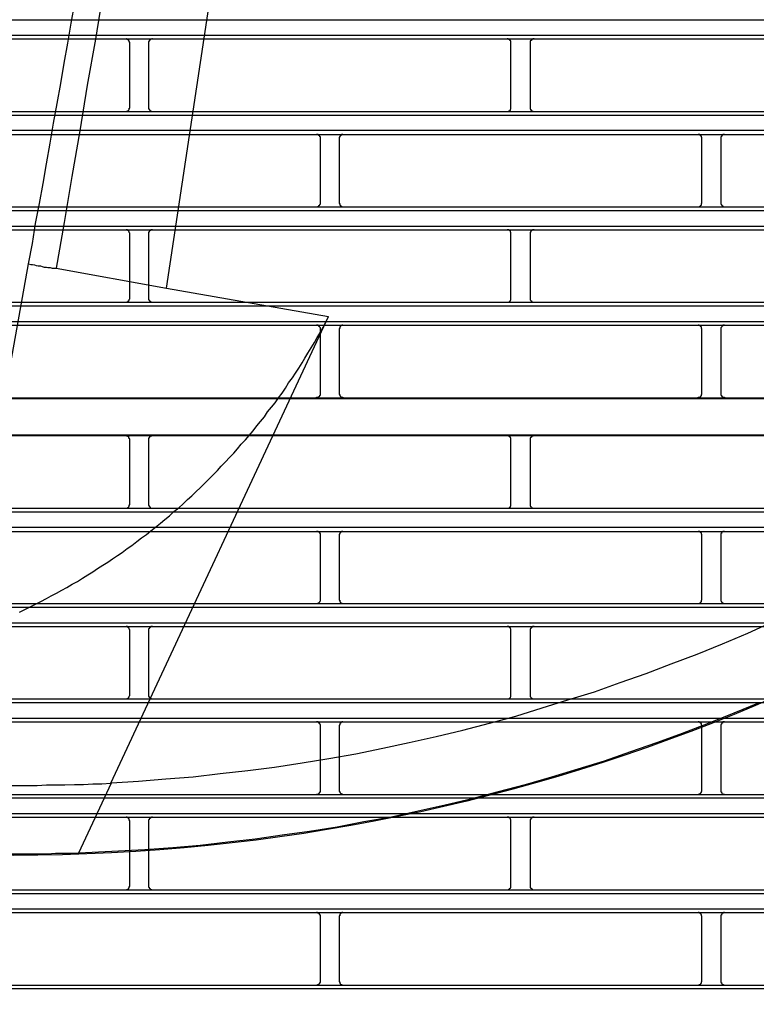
# Model space of a CAD drawing. Header units: millimetres. Extents: x 39871 to 53385, y 51832 to 57813.
# Tile 23 of 88: x 48558 to 48596, y 52397 to 52449. Entities that reach past the tile are written whole.
import ezdxf
from ezdxf import colors
from ezdxf.entities.mleader import LeaderData, LeaderLine
from ezdxf.math import Vec2, Vec3

# ---------------------------------------------------------------- set-up
doc = ezdxf.new("R2010")
doc.units = ezdxf.units.MM
doc.layers.add('AQUAREA', color=7, linetype='Continuous')
doc.layers.add('IS_KAN_OPIS', color=7, linetype='Continuous', lineweight=30)
doc.styles.add('ARIAL', font='ARIALN.TTF')

# ---------------------------------------------------------------- blocks, each defined once
blk = doc.blocks.new('SPLIT')
at = {"layer": 'AQUAREA'}
for points in [[(24621.49, -1440.2), (24640.25, -1315.6)], [(24628.07, -1318.47), (24627.02, -1324.42), (24625.9, -1330.37), (24624.85, -1336.32), (24623.8, -1342.27), (24622.68, -1348.22), (24621.63, -1354.24), (24620.58, -1360.19), (24619.53, -1366.14), (24618.48, -1372.09), (24617.43, -1378.04), (24616.38, -1383.99), (24615.33, -1389.94), (24614.28, -1395.89), (24613.23, -1401.84), (24612.25, -1407.86), (24611.2, -1413.81), (24610.22, -1419.76), (24609.17, -1425.71), (24608.19, -1431.66), (24607.14, -1437.61)], [(24614.35, -1504.53), (24617.85, -1504.32), (24621.42, -1504.04), (24624.99, -1503.76), (24628.49, -1503.34), (24632.06, -1502.92), (24635.56, -1502.5), (24639.13, -1501.94), (24642.63, -1501.38), (24646.13, -1500.75), (24649.63, -1500.05), (24653.06, -1499.28), (24656.56, -1498.51), (24660.06, -1497.67), (24663.49, -1496.76), (24666.92, -1495.85), (24670.35, -1494.8), (24673.71, -1493.75), (24677.14, -1492.7), (24680.5, -1491.51), (24683.86, -1490.32), (24687.15, -1489.06), (24690.51, -1487.8), (24693.8, -1486.47), (24697.09, -1485.07), (24700.31, -1483.6)], [(24618.69, -1513.21), (24622.33, -1512.93), (24625.9, -1512.65), (24629.47, -1512.23), (24633.04, -1511.81), (24636.54, -1511.32), (24640.11, -1510.83), (24643.68, -1510.27), (24647.18, -1509.57), (24650.75, -1508.94), (24654.25, -1508.17), (24657.75, -1507.4), (24661.25, -1506.56), (24664.68, -1505.65), (24668.18, -1504.74), (24671.61, -1503.76), (24675.04, -1502.71), (24678.47, -1501.66), (24681.9, -1500.47), (24685.26, -1499.28), (24688.62, -1498.09), (24691.98, -1496.76), (24695.34, -1495.43), (24698.63, -1494.1)], [(24603.57, -1437.05), (24604.06, -1434.39), (24604.48, -1431.8), (24604.97, -1429.21), (24605.46, -1426.62), (24605.88, -1424.03), (24606.37, -1421.37), (24606.79, -1418.78), (24607.28, -1416.19), (24607.77, -1413.6), (24608.19, -1410.94), (24608.68, -1408.35), (24609.1, -1405.76), (24609.59, -1403.17), (24610.01, -1400.51), (24610.5, -1397.92), (24610.92, -1395.33), (24611.34, -1392.74), (24611.83, -1390.08), (24612.25, -1387.49), (24612.74, -1384.9)], [(24308.59, -1405.34), (24877.69, -1405.34)], [(24308.59, -1407.3), (24877.69, -1407.3)], [(24308.59, -1407.79), (24877.69, -1407.79)], [(24616.73, -1408.28), (24616.73, -1408.28), (24616.73, -1408.21), (24616.66, -1408.21), (24616.66, -1408.14), (24616.66, -1408.07), (24616.59, -1408.07), (24616.59, -1408), (24616.59, -1407.93), (24616.52, -1407.93), (24616.45, -1407.93), (24616.45, -1407.86), (24616.38, -1407.86), (24616.31, -1407.86), (24616.31, -1407.79), (24616.24, -1407.79)], [(24616.73, -1416.75), (24616.73, -1408.28)], [(24619.67, -1407.79), (24619.67, -1407.79), (24619.6, -1407.79), (24619.6, -1407.86), (24619.53, -1407.86), (24619.46, -1407.86), (24619.39, -1407.86), (24619.39, -1407.93), (24619.32, -1407.93), (24619.32, -1408), (24619.25, -1408), (24619.25, -1408.07), (24619.25, -1408.14), (24619.18, -1408.14), (24619.18, -1408.21), (24619.18, -1408.28)], [(24619.18, -1408.28), (24619.18, -1416.75)], [(24666.29, -1408.28), (24666.29, -1408.28), (24666.29, -1408.21), (24666.29, -1408.14), (24666.29, -1408.07), (24666.22, -1408.07), (24666.22, -1408), (24666.15, -1408), (24666.15, -1407.93), (24666.08, -1407.93), (24666.08, -1407.86), (24666.01, -1407.86), (24665.94, -1407.86), (24665.94, -1407.79), (24665.87, -1407.79), (24665.8, -1407.79)], [(24666.29, -1416.75), (24666.29, -1408.28)], [(24669.3, -1407.79), (24669.3, -1407.79), (24669.23, -1407.79), (24669.16, -1407.79), (24669.16, -1407.86), (24669.09, -1407.86), (24669.02, -1407.86), (24669.02, -1407.93), (24668.95, -1407.93), (24668.95, -1408), (24668.88, -1408), (24668.88, -1408.07), (24668.81, -1408.07), (24668.81, -1408.14), (24668.81, -1408.21), (24668.81, -1408.28)], [(24668.81, -1408.28), (24668.81, -1416.75)], [(24308.59, -1417.24), (24877.69, -1417.24)], [(24616.24, -1417.24), (24616.24, -1417.24), (24616.31, -1417.24), (24616.38, -1417.24), (24616.38, -1417.17), (24616.45, -1417.17), (24616.52, -1417.17), (24616.52, -1417.1), (24616.59, -1417.1), (24616.59, -1417.03), (24616.66, -1417.03), (24616.66, -1416.96), (24616.66, -1416.89), (24616.66, -1416.82), (24616.73, -1416.82), (24616.73, -1416.75)], [(24619.18, -1416.75), (24619.18, -1416.75), (24619.18, -1416.82), (24619.18, -1416.89), (24619.25, -1416.89), (24619.25, -1416.96), (24619.25, -1417.03), (24619.32, -1417.03), (24619.32, -1417.1), (24619.39, -1417.1), (24619.39, -1417.17), (24619.46, -1417.17), (24619.53, -1417.24), (24619.6, -1417.24), (24619.67, -1417.24)], [(24665.8, -1417.24), (24665.8, -1417.24), (24665.87, -1417.24), (24665.94, -1417.24), (24666.01, -1417.24), (24666.01, -1417.17), (24666.08, -1417.17), (24666.15, -1417.1), (24666.22, -1417.1), (24666.22, -1417.03), (24666.22, -1416.96), (24666.29, -1416.96), (24666.29, -1416.89), (24666.29, -1416.82), (24666.29, -1416.75)], [(24668.81, -1416.75), (24668.81, -1416.75), (24668.81, -1416.82), (24668.81, -1416.89), (24668.81, -1416.96), (24668.88, -1416.96), (24668.88, -1417.03), (24668.88, -1417.1), (24668.95, -1417.1), (24669.02, -1417.17), (24669.09, -1417.17), (24669.09, -1417.24), (24669.16, -1417.24), (24669.23, -1417.24), (24669.3, -1417.24)], [(24308.59, -1417.73), (24877.69, -1417.73)], [(24308.59, -1419.69), (24877.69, -1419.69)], [(24308.59, -1420.25), (24877.69, -1420.25)], [(24641.51, -1420.74), (24641.51, -1420.67), (24641.51, -1420.6), (24641.51, -1420.53), (24641.44, -1420.53), (24641.44, -1420.46), (24641.44, -1420.39), (24641.37, -1420.39), (24641.37, -1420.32), (24641.3, -1420.32), (24641.23, -1420.32), (24641.23, -1420.25), (24641.16, -1420.25), (24641.09, -1420.25), (24641.02, -1420.25)], [(24641.51, -1429.14), (24641.51, -1420.74)], [(24644.45, -1420.25), (24644.45, -1420.25), (24644.38, -1420.25), (24644.31, -1420.25), (24644.24, -1420.25), (24644.24, -1420.32), (24644.17, -1420.32), (24644.17, -1420.39), (24644.1, -1420.39), (24644.1, -1420.46), (24644.03, -1420.46), (24644.03, -1420.53), (24644.03, -1420.6), (24643.96, -1420.6), (24643.96, -1420.67), (24643.96, -1420.74)], [(24643.96, -1420.74), (24643.96, -1429.14)], [(24691.14, -1420.74), (24691.14, -1420.67), (24691.14, -1420.6), (24691.07, -1420.6), (24691.07, -1420.53), (24691.07, -1420.46), (24691, -1420.46), (24691, -1420.39), (24690.93, -1420.39), (24690.93, -1420.32), (24690.86, -1420.32), (24690.86, -1420.25), (24690.79, -1420.25), (24690.72, -1420.25), (24690.65, -1420.25)], [(24691.14, -1429.14), (24691.14, -1420.74)], [(24694.08, -1420.25), (24694.08, -1420.25), (24694.01, -1420.25), (24693.94, -1420.25), (24693.87, -1420.25), (24693.87, -1420.32), (24693.8, -1420.32), (24693.73, -1420.32), (24693.73, -1420.39), (24693.66, -1420.39), (24693.66, -1420.46), (24693.66, -1420.53), (24693.59, -1420.53), (24693.59, -1420.6), (24693.59, -1420.67), (24693.59, -1420.74)], [(24693.59, -1420.74), (24693.59, -1429.14)], [(24308.59, -1429.63), (24877.69, -1429.63)], [(24641.02, -1429.63), (24641.02, -1429.63), (24641.09, -1429.63), (24641.16, -1429.63), (24641.23, -1429.63), (24641.23, -1429.56), (24641.3, -1429.56), (24641.3, -1429.49), (24641.37, -1429.49), (24641.37, -1429.42), (24641.44, -1429.42), (24641.44, -1429.35), (24641.51, -1429.28), (24641.51, -1429.21), (24641.51, -1429.14)], [(24643.96, -1429.14), (24643.96, -1429.14), (24643.96, -1429.21), (24644.03, -1429.21), (24644.03, -1429.28), (24644.03, -1429.35), (24644.03, -1429.42), (24644.1, -1429.42), (24644.1, -1429.49), (24644.17, -1429.49), (24644.17, -1429.56), (24644.24, -1429.56), (24644.24, -1429.63), (24644.31, -1429.63), (24644.38, -1429.63), (24644.45, -1429.63)], [(24690.65, -1429.63), (24690.65, -1429.63), (24690.72, -1429.63), (24690.79, -1429.63), (24690.86, -1429.63), (24690.86, -1429.56), (24690.93, -1429.56), (24690.93, -1429.49), (24691, -1429.49), (24691, -1429.42), (24691.07, -1429.42), (24691.07, -1429.35), (24691.07, -1429.28), (24691.07, -1429.21), (24691.14, -1429.21), (24691.14, -1429.14)], [(24693.59, -1429.14), (24693.59, -1429.14), (24693.59, -1429.21), (24693.59, -1429.28), (24693.66, -1429.35), (24693.66, -1429.42), (24693.73, -1429.42), (24693.73, -1429.49), (24693.8, -1429.49), (24693.8, -1429.56), (24693.87, -1429.56), (24693.87, -1429.63), (24693.94, -1429.63), (24694.01, -1429.63), (24694.08, -1429.63)], [(24308.59, -1430.12), (24877.69, -1430.12)], [(24308.59, -1432.15), (24877.69, -1432.15)], [(24308.59, -1432.64), (24877.69, -1432.64)], [(24616.73, -1433.13), (24616.73, -1433.13), (24616.73, -1433.06), (24616.66, -1432.99), (24616.66, -1432.92), (24616.66, -1432.85), (24616.59, -1432.85), (24616.59, -1432.78), (24616.52, -1432.78), (24616.52, -1432.71), (24616.45, -1432.71), (24616.45, -1432.64), (24616.38, -1432.64), (24616.31, -1432.64), (24616.24, -1432.64)], [(24619.67, -1432.64), (24619.67, -1432.64), (24619.6, -1432.64), (24619.53, -1432.64), (24619.46, -1432.64), (24619.46, -1432.71), (24619.39, -1432.71), (24619.32, -1432.71), (24619.32, -1432.78), (24619.25, -1432.85), (24619.25, -1432.92), (24619.18, -1432.92), (24619.18, -1432.99), (24619.18, -1433.06), (24619.18, -1433.13)], [(24666.29, -1433.13), (24666.29, -1433.13), (24666.29, -1433.06), (24666.29, -1432.99), (24666.29, -1432.92), (24666.22, -1432.92), (24666.22, -1432.85), (24666.22, -1432.78), (24666.15, -1432.78), (24666.15, -1432.71), (24666.08, -1432.71), (24666.01, -1432.64), (24665.94, -1432.64), (24665.87, -1432.64), (24665.8, -1432.64)], [(24669.3, -1432.64), (24669.3, -1432.64), (24669.23, -1432.64), (24669.16, -1432.64), (24669.09, -1432.64), (24669.02, -1432.71), (24668.95, -1432.71), (24668.95, -1432.78), (24668.88, -1432.78), (24668.88, -1432.85), (24668.88, -1432.92), (24668.81, -1432.92), (24668.81, -1432.99), (24668.81, -1433.06), (24668.81, -1433.13)], [(24616.73, -1441.53), (24616.73, -1433.13)], [(24619.18, -1433.13), (24619.18, -1441.53)], [(24666.29, -1441.53), (24666.29, -1433.13)], [(24668.81, -1433.13), (24668.81, -1441.53)], [(24601.26, -1449.93), (24603.57, -1437.05)], [(24603.57, -1437.05), (24603.85, -1437.12), (24604.06, -1437.12), (24604.34, -1437.19), (24604.55, -1437.26), (24604.83, -1437.33), (24605.11, -1437.33), (24605.32, -1437.4), (24605.6, -1437.47), (24605.88, -1437.47), (24606.09, -1437.54), (24606.37, -1437.54), (24606.65, -1437.61), (24606.86, -1437.61), (24607.14, -1437.61)], [(24607.14, -1437.61), (24621.49, -1440.2)], [(24621.49, -1440.2), (24642.56, -1443.91)], [(24616.24, -1442.02), (24616.24, -1442.02), (24616.31, -1442.02), (24616.38, -1442.02), (24616.45, -1442.02), (24616.45, -1441.95), (24616.52, -1441.95), (24616.52, -1441.88), (24616.59, -1441.88), (24616.59, -1441.81), (24616.66, -1441.81), (24616.66, -1441.74), (24616.66, -1441.67), (24616.73, -1441.6), (24616.73, -1441.53)], [(24619.18, -1441.53), (24619.18, -1441.53), (24619.18, -1441.6), (24619.18, -1441.67), (24619.18, -1441.74), (24619.25, -1441.74), (24619.25, -1441.81), (24619.32, -1441.88), (24619.32, -1441.95), (24619.39, -1441.95), (24619.46, -1441.95), (24619.46, -1442.02), (24619.53, -1442.02), (24619.6, -1442.02), (24619.67, -1442.02)], [(24665.8, -1442.02), (24665.8, -1442.02), (24665.87, -1442.02), (24665.94, -1442.02), (24666.01, -1442.02), (24666.08, -1441.95), (24666.15, -1441.95), (24666.15, -1441.88), (24666.22, -1441.88), (24666.22, -1441.81), (24666.29, -1441.74), (24666.29, -1441.67), (24666.29, -1441.6), (24666.29, -1441.53)], [(24668.81, -1441.53), (24668.81, -1441.53), (24668.81, -1441.6), (24668.81, -1441.67), (24668.81, -1441.74), (24668.88, -1441.81), (24668.88, -1441.88), (24668.95, -1441.88), (24668.95, -1441.95), (24669.02, -1441.95), (24669.09, -1442.02), (24669.16, -1442.02), (24669.23, -1442.02), (24669.3, -1442.02)], [(24308.59, -1442.02), (24877.69, -1442.02)], [(24308.59, -1442.51), (24877.69, -1442.51)], [(24602.38, -1482.34), (24603.08, -1481.99), (24603.78, -1481.64), (24604.48, -1481.29), (24605.18, -1480.94), (24605.88, -1480.59), (24606.51, -1480.24), (24607.21, -1479.89), (24607.91, -1479.47), (24608.54, -1479.12), (24609.24, -1478.7), (24609.94, -1478.35), (24610.57, -1477.93), (24611.27, -1477.51), (24611.9, -1477.09), (24612.53, -1476.67), (24613.23, -1476.25), (24613.86, -1475.83), (24614.49, -1475.41), (24615.12, -1474.99), (24615.75, -1474.57), (24616.38, -1474.08), (24617.01, -1473.66), (24617.64, -1473.17), (24618.27, -1472.68), (24618.9, -1472.26), (24619.46, -1471.77), (24620.09, -1471.28), (24620.72, -1470.79), (24621.28, -1470.3), (24621.91, -1469.81), (24622.47, -1469.25), (24623.1, -1468.76), (24623.66, -1468.27), (24624.22, -1467.71), (24624.78, -1467.22), (24625.34, -1466.66), (24625.9, -1466.17), (24626.46, -1465.61), (24627.02, -1465.05), (24627.58, -1464.49), (24628.14, -1463.93), (24628.63, -1463.37), (24629.19, -1462.81), (24629.68, -1462.25), (24630.24, -1461.69), (24630.73, -1461.13), (24631.22, -1460.5), (24631.78, -1459.94), (24632.27, -1459.38), (24632.76, -1458.75), (24633.25, -1458.12), (24633.74, -1457.56), (24634.23, -1456.93), (24634.65, -1456.3), (24635.14, -1455.67), (24635.63, -1455.11), (24636.05, -1454.48), (24636.54, -1453.85), (24636.96, -1453.22), (24637.38, -1452.52), (24637.87, -1451.89), (24638.29, -1451.26), (24638.71, -1450.63), (24639.13, -1449.93), (24639.48, -1449.3), (24639.9, -1448.67), (24640.32, -1447.97), (24640.74, -1447.27), (24641.09, -1446.64), (24641.51, -1445.94), (24641.86, -1445.31), (24642.21, -1444.61), (24642.56, -1443.91)], [(24614.28, -1504.6), (24642.56, -1443.91)], [(24308.59, -1444.54), (24877.69, -1444.54)], [(24308.59, -1445.03), (24877.69, -1445.03)], [(24641.51, -1445.52), (24641.51, -1445.52), (24641.51, -1445.45), (24641.51, -1445.38), (24641.44, -1445.31), (24641.44, -1445.24), (24641.37, -1445.24), (24641.37, -1445.17), (24641.3, -1445.17), (24641.3, -1445.1), (24641.23, -1445.1), (24641.23, -1445.03), (24641.16, -1445.03), (24641.09, -1445.03), (24641.02, -1445.03)], [(24644.45, -1445.03), (24644.45, -1445.03), (24644.38, -1445.03), (24644.31, -1445.03), (24644.24, -1445.1), (24644.17, -1445.1), (24644.17, -1445.17), (24644.1, -1445.17), (24644.1, -1445.24), (24644.03, -1445.24), (24644.03, -1445.31), (24644.03, -1445.38), (24644.03, -1445.45), (24643.96, -1445.45), (24643.96, -1445.52)], [(24691.14, -1445.52), (24691.14, -1445.52), (24691.14, -1445.45), (24691.07, -1445.45), (24691.07, -1445.38), (24691.07, -1445.31), (24691.07, -1445.24), (24691, -1445.24), (24691, -1445.17), (24690.93, -1445.17), (24690.93, -1445.1), (24690.86, -1445.1), (24690.79, -1445.03), (24690.72, -1445.03), (24690.65, -1445.03)], [(24694.08, -1445.03), (24694.08, -1445.03), (24694.01, -1445.03), (24693.94, -1445.03), (24693.87, -1445.03), (24693.87, -1445.1), (24693.8, -1445.1), (24693.8, -1445.17), (24693.73, -1445.17), (24693.73, -1445.24), (24693.66, -1445.24), (24693.66, -1445.31), (24693.59, -1445.38), (24693.59, -1445.45), (24693.59, -1445.52)], [(24641.51, -1453.92), (24641.51, -1445.52)], [(24643.96, -1445.52), (24643.96, -1453.92)], [(24691.14, -1453.92), (24691.14, -1445.52)], [(24693.59, -1445.52), (24693.59, -1453.92)], [(24641.02, -1454.48), (24641.02, -1454.48), (24641.02, -1454.41), (24641.09, -1454.41), (24641.16, -1454.41), (24641.23, -1454.41), (24641.3, -1454.34), (24641.37, -1454.34), (24641.37, -1454.27), (24641.44, -1454.27), (24641.44, -1454.2), (24641.44, -1454.13), (24641.51, -1454.13), (24641.51, -1454.06), (24641.51, -1453.99), (24641.51, -1453.92)], [(24643.96, -1453.92), (24643.96, -1453.99), (24643.96, -1454.06), (24644.03, -1454.06), (24644.03, -1454.13), (24644.03, -1454.2), (24644.1, -1454.2), (24644.1, -1454.27), (24644.17, -1454.34), (24644.24, -1454.34), (24644.24, -1454.41), (24644.31, -1454.41), (24644.38, -1454.41), (24644.45, -1454.41), (24644.45, -1454.48)], [(24690.65, -1454.48), (24690.65, -1454.48), (24690.65, -1454.41), (24690.72, -1454.41), (24690.79, -1454.41), (24690.86, -1454.41), (24690.86, -1454.34), (24690.93, -1454.34), (24691, -1454.27), (24691, -1454.2), (24691.07, -1454.2), (24691.07, -1454.13), (24691.07, -1454.06), (24691.14, -1454.06), (24691.14, -1453.99), (24691.14, -1453.92)], [(24693.59, -1453.92), (24693.59, -1453.99), (24693.59, -1454.06), (24693.59, -1454.13), (24693.66, -1454.13), (24693.66, -1454.2), (24693.66, -1454.27), (24693.73, -1454.27), (24693.73, -1454.34), (24693.8, -1454.34), (24693.87, -1454.41), (24693.94, -1454.41), (24694.01, -1454.41), (24694.08, -1454.41), (24694.08, -1454.48)], [(24308.59, -1454.48), (24877.69, -1454.48)], [(24308.59, -1454.55), (24877.69, -1454.55)], [(24308.59, -1459.31), (24877.69, -1459.31)], [(24308.59, -1459.38), (24877.69, -1459.38)], [(24616.73, -1459.87), (24616.73, -1459.87), (24616.73, -1459.8), (24616.66, -1459.8), (24616.66, -1459.73), (24616.66, -1459.66), (24616.59, -1459.66), (24616.59, -1459.59), (24616.59, -1459.52), (24616.52, -1459.52), (24616.45, -1459.52), (24616.45, -1459.45), (24616.38, -1459.45), (24616.31, -1459.45), (24616.31, -1459.38), (24616.24, -1459.38)], [(24619.67, -1459.38), (24619.67, -1459.38), (24619.6, -1459.38), (24619.6, -1459.45), (24619.53, -1459.45), (24619.46, -1459.45), (24619.39, -1459.45), (24619.39, -1459.52), (24619.32, -1459.52), (24619.32, -1459.59), (24619.25, -1459.59), (24619.25, -1459.66), (24619.25, -1459.73), (24619.18, -1459.73), (24619.18, -1459.8), (24619.18, -1459.87)], [(24666.29, -1459.87), (24666.29, -1459.87), (24666.29, -1459.8), (24666.29, -1459.73), (24666.29, -1459.66), (24666.22, -1459.66), (24666.22, -1459.59), (24666.15, -1459.59), (24666.15, -1459.52), (24666.08, -1459.52), (24666.08, -1459.45), (24666.01, -1459.45), (24665.94, -1459.45), (24665.87, -1459.38), (24665.8, -1459.38)], [(24669.3, -1459.38), (24669.3, -1459.38), (24669.23, -1459.38), (24669.16, -1459.45), (24669.09, -1459.45), (24669.02, -1459.45), (24669.02, -1459.52), (24668.95, -1459.52), (24668.95, -1459.59), (24668.88, -1459.59), (24668.88, -1459.66), (24668.81, -1459.66), (24668.81, -1459.73), (24668.81, -1459.8), (24668.81, -1459.87)], [(24616.73, -1468.34), (24616.73, -1459.87)], [(24619.18, -1459.87), (24619.18, -1468.34)], [(24666.29, -1468.34), (24666.29, -1459.87)], [(24668.81, -1459.87), (24668.81, -1468.34)], [(24616.24, -1468.83), (24616.24, -1468.83), (24616.31, -1468.83), (24616.38, -1468.83), (24616.38, -1468.76), (24616.45, -1468.76), (24616.52, -1468.76), (24616.52, -1468.69), (24616.59, -1468.69), (24616.59, -1468.62), (24616.66, -1468.62), (24616.66, -1468.55), (24616.66, -1468.48), (24616.66, -1468.41), (24616.73, -1468.41), (24616.73, -1468.34)], [(24619.18, -1468.34), (24619.18, -1468.34), (24619.18, -1468.41), (24619.18, -1468.48), (24619.25, -1468.48), (24619.25, -1468.55), (24619.25, -1468.62), (24619.32, -1468.62), (24619.32, -1468.69), (24619.39, -1468.69), (24619.39, -1468.76), (24619.46, -1468.76), (24619.46, -1468.83), (24619.53, -1468.83), (24619.6, -1468.83), (24619.67, -1468.83)], [(24665.8, -1468.83), (24665.8, -1468.83), (24665.87, -1468.83), (24665.94, -1468.83), (24666.01, -1468.83), (24666.01, -1468.76), (24666.08, -1468.76), (24666.15, -1468.69), (24666.22, -1468.69), (24666.22, -1468.62), (24666.22, -1468.55), (24666.29, -1468.55), (24666.29, -1468.48), (24666.29, -1468.41), (24666.29, -1468.34)], [(24668.81, -1468.34), (24668.81, -1468.34), (24668.81, -1468.41), (24668.81, -1468.48), (24668.81, -1468.55), (24668.88, -1468.55), (24668.88, -1468.62), (24668.88, -1468.69), (24668.95, -1468.69), (24669.02, -1468.76), (24669.09, -1468.76), (24669.09, -1468.83), (24669.16, -1468.83), (24669.23, -1468.83), (24669.3, -1468.83)], [(24308.59, -1468.83), (24877.69, -1468.83)], [(24308.59, -1469.32), (24877.69, -1469.32)], [(24308.59, -1471.28), (24877.69, -1471.28)], [(24308.59, -1471.84), (24877.69, -1471.84)], [(24641.51, -1472.33), (24641.51, -1472.26), (24641.51, -1472.19), (24641.51, -1472.12), (24641.44, -1472.12), (24641.44, -1472.05), (24641.44, -1471.98), (24641.37, -1471.98), (24641.37, -1471.91), (24641.3, -1471.91), (24641.23, -1471.91), (24641.23, -1471.84), (24641.16, -1471.84), (24641.09, -1471.84), (24641.02, -1471.84)], [(24641.51, -1480.73), (24641.51, -1472.33)], [(24644.45, -1471.84), (24644.45, -1471.84), (24644.38, -1471.84), (24644.31, -1471.84), (24644.24, -1471.84), (24644.24, -1471.91), (24644.17, -1471.91), (24644.17, -1471.98), (24644.1, -1471.98), (24644.1, -1472.05), (24644.03, -1472.05), (24644.03, -1472.12), (24644.03, -1472.19), (24643.96, -1472.19), (24643.96, -1472.26), (24643.96, -1472.33)], [(24643.96, -1472.33), (24643.96, -1480.73)], [(24691.14, -1472.33), (24691.14, -1472.26), (24691.14, -1472.19), (24691.07, -1472.19), (24691.07, -1472.12), (24691.07, -1472.05), (24691, -1472.05), (24691, -1471.98), (24690.93, -1471.98), (24690.93, -1471.91), (24690.86, -1471.91), (24690.86, -1471.84), (24690.79, -1471.84), (24690.72, -1471.84), (24690.65, -1471.84)], [(24691.14, -1480.73), (24691.14, -1472.33)], [(24694.08, -1471.84), (24694.08, -1471.84), (24694.01, -1471.84), (24693.94, -1471.84), (24693.87, -1471.84), (24693.87, -1471.91), (24693.8, -1471.91), (24693.73, -1471.91), (24693.73, -1471.98), (24693.66, -1471.98), (24693.66, -1472.05), (24693.66, -1472.12), (24693.59, -1472.12), (24693.59, -1472.19), (24693.59, -1472.26), (24693.59, -1472.33)], [(24693.59, -1472.33), (24693.59, -1480.73)], [(24308.59, -1481.22), (24877.69, -1481.22)], [(24641.02, -1481.22), (24641.02, -1481.22), (24641.09, -1481.22), (24641.16, -1481.22), (24641.23, -1481.22), (24641.23, -1481.15), (24641.3, -1481.15), (24641.3, -1481.08), (24641.37, -1481.08), (24641.44, -1481.01), (24641.44, -1480.94), (24641.51, -1480.87), (24641.51, -1480.8), (24641.51, -1480.73)], [(24643.96, -1480.73), (24643.96, -1480.73), (24643.96, -1480.8), (24644.03, -1480.8), (24644.03, -1480.87), (24644.03, -1480.94), (24644.03, -1481.01), (24644.1, -1481.01), (24644.1, -1481.08), (24644.17, -1481.08), (24644.17, -1481.15), (24644.24, -1481.15), (24644.24, -1481.22), (24644.31, -1481.22), (24644.38, -1481.22), (24644.45, -1481.22)], [(24690.65, -1481.22), (24690.65, -1481.22), (24690.72, -1481.22), (24690.79, -1481.22), (24690.86, -1481.22), (24690.86, -1481.15), (24690.93, -1481.15), (24690.93, -1481.08), (24691, -1481.08), (24691, -1481.01), (24691.07, -1481.01), (24691.07, -1480.94), (24691.07, -1480.87), (24691.07, -1480.8), (24691.14, -1480.8), (24691.14, -1480.73)], [(24693.59, -1480.73), (24693.59, -1480.73), (24693.59, -1480.8), (24693.59, -1480.87), (24693.66, -1480.94), (24693.66, -1481.01), (24693.73, -1481.08), (24693.8, -1481.08), (24693.8, -1481.15), (24693.87, -1481.15), (24693.87, -1481.22), (24693.94, -1481.22), (24694.01, -1481.22), (24694.08, -1481.22)], [(24308.59, -1481.71), (24877.69, -1481.71)], [(24308.59, -1483.74), (24877.69, -1483.74)], [(24308.59, -1484.23), (24877.69, -1484.23)], [(24616.73, -1484.72), (24616.73, -1484.72), (24616.73, -1484.65), (24616.66, -1484.58), (24616.66, -1484.51), (24616.66, -1484.44), (24616.59, -1484.44), (24616.59, -1484.37), (24616.52, -1484.37), (24616.52, -1484.3), (24616.45, -1484.3), (24616.45, -1484.23), (24616.38, -1484.23), (24616.31, -1484.23), (24616.24, -1484.23)], [(24616.73, -1493.12), (24616.73, -1484.72)], [(24619.67, -1484.23), (24619.67, -1484.23), (24619.6, -1484.23), (24619.53, -1484.23), (24619.46, -1484.23), (24619.46, -1484.3), (24619.39, -1484.3), (24619.32, -1484.37), (24619.25, -1484.44), (24619.25, -1484.51), (24619.18, -1484.51), (24619.18, -1484.58), (24619.18, -1484.65), (24619.18, -1484.72)], [(24619.18, -1484.72), (24619.18, -1493.12)], [(24666.29, -1484.72), (24666.29, -1484.72), (24666.29, -1484.65), (24666.29, -1484.58), (24666.29, -1484.51), (24666.22, -1484.51), (24666.22, -1484.44), (24666.22, -1484.37), (24666.15, -1484.37), (24666.15, -1484.3), (24666.08, -1484.3), (24666.01, -1484.3), (24666.01, -1484.23), (24665.94, -1484.23), (24665.87, -1484.23), (24665.8, -1484.23)], [(24666.29, -1493.12), (24666.29, -1484.72)], [(24669.3, -1484.23), (24669.3, -1484.23), (24669.23, -1484.23), (24669.16, -1484.23), (24669.09, -1484.23), (24669.09, -1484.3), (24669.02, -1484.3), (24668.95, -1484.3), (24668.95, -1484.37), (24668.88, -1484.37), (24668.88, -1484.44), (24668.88, -1484.51), (24668.81, -1484.51), (24668.81, -1484.58), (24668.81, -1484.65), (24668.81, -1484.72)], [(24668.81, -1484.72), (24668.81, -1493.12)], [(24308.59, -1493.61), (24877.69, -1493.61)], [(24308.59, -1494.1), (24877.69, -1494.1)], [(24616.24, -1493.61), (24616.24, -1493.61), (24616.31, -1493.61), (24616.38, -1493.61), (24616.45, -1493.61), (24616.45, -1493.54), (24616.52, -1493.54), (24616.52, -1493.47), (24616.59, -1493.47), (24616.59, -1493.4), (24616.66, -1493.4), (24616.66, -1493.33), (24616.66, -1493.26), (24616.73, -1493.19), (24616.73, -1493.12)], [(24619.18, -1493.12), (24619.18, -1493.12), (24619.18, -1493.19), (24619.18, -1493.26), (24619.18, -1493.33), (24619.25, -1493.33), (24619.25, -1493.4), (24619.32, -1493.47), (24619.32, -1493.54), (24619.39, -1493.54), (24619.46, -1493.54), (24619.46, -1493.61), (24619.53, -1493.61), (24619.6, -1493.61), (24619.67, -1493.61)], [(24665.8, -1493.61), (24665.8, -1493.61), (24665.87, -1493.61), (24665.94, -1493.61), (24666.01, -1493.61), (24666.08, -1493.54), (24666.15, -1493.54), (24666.15, -1493.47), (24666.22, -1493.47), (24666.22, -1493.4), (24666.29, -1493.33), (24666.29, -1493.26), (24666.29, -1493.19), (24666.29, -1493.12)], [(24668.81, -1493.12), (24668.81, -1493.12), (24668.81, -1493.19), (24668.81, -1493.26), (24668.81, -1493.33), (24668.88, -1493.4), (24668.88, -1493.47), (24668.95, -1493.47), (24668.95, -1493.54), (24669.02, -1493.54), (24669.09, -1493.61), (24669.16, -1493.61), (24669.23, -1493.61), (24669.3, -1493.61)], [(24308.59, -1496.13), (24877.69, -1496.13)], [(24308.59, -1496.62), (24877.69, -1496.62)], [(24641.51, -1497.11), (24641.51, -1497.11), (24641.51, -1497.04), (24641.51, -1496.97), (24641.44, -1496.9), (24641.44, -1496.83), (24641.37, -1496.83), (24641.37, -1496.76), (24641.3, -1496.76), (24641.3, -1496.69), (24641.23, -1496.69), (24641.23, -1496.62), (24641.16, -1496.62), (24641.09, -1496.62), (24641.02, -1496.62)], [(24644.45, -1496.62), (24644.45, -1496.62), (24644.38, -1496.62), (24644.31, -1496.62), (24644.24, -1496.69), (24644.17, -1496.69), (24644.17, -1496.76), (24644.1, -1496.76), (24644.1, -1496.83), (24644.03, -1496.83), (24644.03, -1496.9), (24644.03, -1496.97), (24644.03, -1497.04), (24643.96, -1497.04), (24643.96, -1497.11)], [(24691.14, -1497.11), (24691.14, -1497.11), (24691.14, -1497.04), (24691.07, -1497.04), (24691.07, -1496.97), (24691.07, -1496.9), (24691.07, -1496.83), (24691, -1496.83), (24691, -1496.76), (24690.93, -1496.76), (24690.93, -1496.69), (24690.86, -1496.69), (24690.79, -1496.62), (24690.72, -1496.62), (24690.65, -1496.62)], [(24694.08, -1496.62), (24694.08, -1496.62), (24694.01, -1496.62), (24693.94, -1496.62), (24693.87, -1496.62), (24693.87, -1496.69), (24693.8, -1496.69), (24693.8, -1496.76), (24693.73, -1496.76), (24693.73, -1496.83), (24693.66, -1496.83), (24693.66, -1496.9), (24693.59, -1496.97), (24693.59, -1497.04), (24693.59, -1497.11)], [(24641.51, -1505.51), (24641.51, -1497.11)], [(24643.96, -1497.11), (24643.96, -1505.51)], [(24691.14, -1505.51), (24691.14, -1497.11)], [(24693.59, -1497.11), (24693.59, -1505.51)], [(24590.27, -1504.67), (24591.53, -1504.74), (24592.72, -1504.74), (24593.9, -1504.81), (24595.1, -1504.81), (24596.29, -1504.81), (24597.48, -1504.81), (24598.67, -1504.88), (24599.86, -1504.88), (24601.12, -1504.88), (24602.31, -1504.88), (24603.5, -1504.88), (24604.69, -1504.88), (24605.88, -1504.81), (24607.07, -1504.81), (24608.26, -1504.81), (24609.52, -1504.74), (24610.71, -1504.74), (24611.9, -1504.67), (24613.09, -1504.67), (24614.28, -1504.6)], [(24610.08, -1513.63), (24614.35, -1504.53)], [(24641.02, -1506.07), (24641.02, -1506.07), (24641.02, -1506), (24641.09, -1506), (24641.16, -1506), (24641.23, -1506), (24641.3, -1505.93), (24641.37, -1505.93), (24641.37, -1505.86), (24641.44, -1505.86), (24641.44, -1505.79), (24641.44, -1505.72), (24641.51, -1505.72), (24641.51, -1505.65), (24641.51, -1505.58), (24641.51, -1505.51)], [(24643.96, -1505.51), (24643.96, -1505.58), (24643.96, -1505.65), (24644.03, -1505.65), (24644.03, -1505.72), (24644.03, -1505.79), (24644.1, -1505.79), (24644.1, -1505.86), (24644.17, -1505.93), (24644.24, -1505.93), (24644.24, -1506), (24644.31, -1506), (24644.38, -1506), (24644.45, -1506), (24644.45, -1506.07)], [(24690.65, -1506.07), (24690.65, -1506.07), (24690.65, -1506), (24690.72, -1506), (24690.79, -1506), (24690.86, -1506), (24690.86, -1505.93), (24690.93, -1505.93), (24691, -1505.86), (24691, -1505.79), (24691.07, -1505.79), (24691.07, -1505.72), (24691.07, -1505.65), (24691.14, -1505.65), (24691.14, -1505.58), (24691.14, -1505.51)], [(24693.59, -1505.51), (24693.59, -1505.58), (24693.59, -1505.65), (24693.59, -1505.72), (24693.66, -1505.72), (24693.66, -1505.79), (24693.66, -1505.86), (24693.73, -1505.86), (24693.73, -1505.93), (24693.8, -1505.93), (24693.87, -1506), (24693.94, -1506), (24694.01, -1506), (24694.08, -1506), (24694.08, -1506.07)], [(24308.59, -1506.07), (24877.69, -1506.07)], [(24308.59, -1506.49), (24877.69, -1506.49)], [(24308.59, -1508.52), (24877.69, -1508.52)], [(24308.59, -1509.01), (24877.69, -1509.01)], [(24616.73, -1509.5), (24616.73, -1509.5), (24616.73, -1509.43), (24616.66, -1509.43), (24616.66, -1509.36), (24616.66, -1509.29), (24616.66, -1509.22), (24616.59, -1509.22), (24616.59, -1509.15), (24616.52, -1509.15), (24616.52, -1509.08), (24616.45, -1509.08), (24616.38, -1509.08), (24616.38, -1509.01), (24616.31, -1509.01), (24616.24, -1509.01)], [(24616.73, -1509.5), (24616.73, -1509.5), (24616.73, -1509.43), (24616.66, -1509.43), (24616.66, -1509.36), (24616.66, -1509.29), (24616.66, -1509.22), (24616.59, -1509.22), (24616.59, -1509.15), (24616.52, -1509.15), (24616.52, -1509.08), (24616.45, -1509.08), (24616.38, -1509.08), (24616.38, -1509.01), (24616.31, -1509.01), (24616.24, -1509.01)], [(24619.67, -1509.01), (24619.67, -1509.01), (24619.6, -1509.01), (24619.53, -1509.01), (24619.46, -1509.08), (24619.39, -1509.08), (24619.39, -1509.15), (24619.32, -1509.15), (24619.32, -1509.22), (24619.25, -1509.22), (24619.25, -1509.29), (24619.25, -1509.36), (24619.18, -1509.36), (24619.18, -1509.43), (24619.18, -1509.5)], [(24619.67, -1509.01), (24619.67, -1509.01), (24619.6, -1509.01), (24619.53, -1509.01), (24619.46, -1509.08), (24619.39, -1509.08), (24619.39, -1509.15), (24619.32, -1509.15), (24619.32, -1509.22), (24619.25, -1509.22), (24619.25, -1509.29), (24619.25, -1509.36), (24619.18, -1509.36), (24619.18, -1509.43), (24619.18, -1509.5)], [(24666.29, -1509.5), (24666.29, -1509.5), (24666.29, -1509.43), (24666.29, -1509.36), (24666.29, -1509.29), (24666.22, -1509.29), (24666.22, -1509.22), (24666.15, -1509.15), (24666.08, -1509.08), (24666.01, -1509.08), (24666.01, -1509.01), (24665.94, -1509.01), (24665.87, -1509.01), (24665.8, -1509.01)], [(24666.29, -1509.5), (24666.29, -1509.5), (24666.29, -1509.43), (24666.29, -1509.36), (24666.29, -1509.29), (24666.22, -1509.29), (24666.22, -1509.22), (24666.15, -1509.15), (24666.08, -1509.08), (24666.01, -1509.08), (24666.01, -1509.01), (24665.94, -1509.01), (24665.87, -1509.01), (24665.8, -1509.01)], [(24669.3, -1509.01), (24669.3, -1509.01), (24669.23, -1509.01), (24669.16, -1509.01), (24669.09, -1509.01), (24669.09, -1509.08), (24669.02, -1509.08), (24668.95, -1509.15), (24668.88, -1509.22), (24668.88, -1509.29), (24668.81, -1509.29), (24668.81, -1509.36), (24668.81, -1509.43), (24668.81, -1509.5)], [(24669.3, -1509.01), (24669.3, -1509.01), (24669.23, -1509.01), (24669.16, -1509.01), (24669.09, -1509.01), (24669.09, -1509.08), (24669.02, -1509.08), (24668.95, -1509.15), (24668.88, -1509.22), (24668.88, -1509.29), (24668.81, -1509.29), (24668.81, -1509.36), (24668.81, -1509.43), (24668.81, -1509.5)], [(24616.73, -1517.97), (24616.73, -1509.5)], [(24616.73, -1517.97), (24616.73, -1509.5)], [(24619.18, -1509.5), (24619.18, -1517.97)], [(24619.18, -1509.5), (24619.18, -1517.97)], [(24666.29, -1517.97), (24666.29, -1509.5)], [(24666.29, -1517.97), (24666.29, -1509.5)], [(24668.81, -1509.5), (24668.81, -1517.97)], [(24668.81, -1509.5), (24668.81, -1517.97)], [(24610.08, -1513.63), (24618.69, -1513.21)], [(24589.85, -1513.63), (24590.9, -1513.63), (24591.88, -1513.7), (24592.93, -1513.7), (24593.9, -1513.7), (24594.89, -1513.77), (24595.94, -1513.77), (24596.92, -1513.77), (24597.97, -1513.77), (24598.95, -1513.77), (24600, -1513.77), (24600.98, -1513.77), (24601.96, -1513.77), (24603.01, -1513.77), (24603.99, -1513.77), (24605.04, -1513.77), (24606.02, -1513.77), (24607.07, -1513.7), (24608.05, -1513.7), (24609.03, -1513.7), (24610.08, -1513.63)], [(24616.24, -1518.46), (24616.24, -1518.46), (24616.31, -1518.46), (24616.31, -1518.39), (24616.38, -1518.39), (24616.45, -1518.39), (24616.52, -1518.32), (24616.59, -1518.32), (24616.59, -1518.25), (24616.59, -1518.18), (24616.66, -1518.18), (24616.66, -1518.11), (24616.66, -1518.04), (24616.73, -1518.04), (24616.73, -1517.97)], [(24616.24, -1518.46), (24616.24, -1518.46), (24616.31, -1518.46), (24616.31, -1518.39), (24616.38, -1518.39), (24616.45, -1518.39), (24616.52, -1518.32), (24616.59, -1518.32), (24616.59, -1518.25), (24616.59, -1518.18), (24616.66, -1518.18), (24616.66, -1518.11), (24616.66, -1518.04), (24616.73, -1518.04), (24616.73, -1517.97)], [(24619.18, -1517.97), (24619.18, -1517.97), (24619.18, -1518.04), (24619.18, -1518.11), (24619.25, -1518.11), (24619.25, -1518.18), (24619.25, -1518.25), (24619.32, -1518.25), (24619.32, -1518.32), (24619.39, -1518.32), (24619.39, -1518.39), (24619.46, -1518.39), (24619.53, -1518.39), (24619.6, -1518.39), (24619.6, -1518.46), (24619.67, -1518.46)], [(24619.18, -1517.97), (24619.18, -1517.97), (24619.18, -1518.04), (24619.18, -1518.11), (24619.25, -1518.11), (24619.25, -1518.18), (24619.25, -1518.25), (24619.32, -1518.25), (24619.32, -1518.32), (24619.39, -1518.32), (24619.39, -1518.39), (24619.46, -1518.39), (24619.53, -1518.39), (24619.6, -1518.39), (24619.6, -1518.46), (24619.67, -1518.46)], [(24665.8, -1518.46), (24665.8, -1518.46), (24665.87, -1518.46), (24665.94, -1518.46), (24665.94, -1518.39), (24666.01, -1518.39), (24666.08, -1518.39), (24666.08, -1518.32), (24666.15, -1518.32), (24666.15, -1518.25), (24666.22, -1518.25), (24666.22, -1518.18), (24666.29, -1518.18), (24666.29, -1518.11), (24666.29, -1518.04), (24666.29, -1517.97)], [(24665.8, -1518.46), (24665.8, -1518.46), (24665.87, -1518.46), (24665.94, -1518.46), (24665.94, -1518.39), (24666.01, -1518.39), (24666.08, -1518.39), (24666.08, -1518.32), (24666.15, -1518.32), (24666.15, -1518.25), (24666.22, -1518.25), (24666.22, -1518.18), (24666.29, -1518.18), (24666.29, -1518.11), (24666.29, -1518.04), (24666.29, -1517.97)], [(24668.81, -1517.97), (24668.81, -1517.97), (24668.81, -1518.04), (24668.81, -1518.11), (24668.81, -1518.18), (24668.88, -1518.18), (24668.88, -1518.25), (24668.95, -1518.25), (24668.95, -1518.32), (24669.02, -1518.32), (24669.02, -1518.39), (24669.09, -1518.39), (24669.16, -1518.39), (24669.16, -1518.46), (24669.23, -1518.46), (24669.3, -1518.46)], [(24668.81, -1517.97), (24668.81, -1517.97), (24668.81, -1518.04), (24668.81, -1518.11), (24668.81, -1518.18), (24668.88, -1518.18), (24668.88, -1518.25), (24668.95, -1518.25), (24668.95, -1518.32), (24669.02, -1518.32), (24669.02, -1518.39), (24669.09, -1518.39), (24669.16, -1518.39), (24669.16, -1518.46), (24669.23, -1518.46), (24669.3, -1518.46)], [(24343.87, -1518.46), (24842.41, -1518.46)], [(24343.87, -1518.46), (24842.41, -1518.46)], [(24343.87, -1518.95), (24842.41, -1518.95)], [(24343.87, -1520.91), (24842.41, -1520.91)], [(24343.87, -1521.4), (24842.41, -1521.4)], [(24343.87, -1521.4), (24842.41, -1521.4)], [(24641.51, -1521.89), (24641.51, -1521.89), (24641.51, -1521.82), (24641.51, -1521.75), (24641.44, -1521.75), (24641.44, -1521.68), (24641.44, -1521.61), (24641.37, -1521.61), (24641.37, -1521.54), (24641.3, -1521.54), (24641.3, -1521.47), (24641.23, -1521.47), (24641.16, -1521.47), (24641.16, -1521.4), (24641.09, -1521.4), (24641.02, -1521.4)], [(24641.51, -1521.89), (24641.51, -1521.89), (24641.51, -1521.82), (24641.51, -1521.75), (24641.44, -1521.75), (24641.44, -1521.68), (24641.44, -1521.61), (24641.37, -1521.61), (24641.37, -1521.54), (24641.3, -1521.54), (24641.3, -1521.47), (24641.23, -1521.47), (24641.16, -1521.47), (24641.16, -1521.4), (24641.09, -1521.4), (24641.02, -1521.4)], [(24641.51, -1530.36), (24641.51, -1521.89)], [(24641.51, -1530.36), (24641.51, -1521.89)], [(24644.45, -1521.4), (24644.45, -1521.4), (24644.38, -1521.4), (24644.31, -1521.4), (24644.31, -1521.47), (24644.24, -1521.47), (24644.17, -1521.47), (24644.17, -1521.54), (24644.1, -1521.54), (24644.1, -1521.61), (24644.03, -1521.68), (24644.03, -1521.75), (24644.03, -1521.82), (24643.96, -1521.82), (24643.96, -1521.89)], [(24644.45, -1521.4), (24644.45, -1521.4), (24644.38, -1521.4), (24644.31, -1521.4), (24644.31, -1521.47), (24644.24, -1521.47), (24644.17, -1521.47), (24644.17, -1521.54), (24644.1, -1521.54), (24644.1, -1521.61), (24644.03, -1521.68), (24644.03, -1521.75), (24644.03, -1521.82), (24643.96, -1521.82), (24643.96, -1521.89)], [(24643.96, -1521.89), (24643.96, -1530.36)], [(24643.96, -1521.89), (24643.96, -1530.36)], [(24691.14, -1521.89), (24691.14, -1521.89), (24691.14, -1521.82), (24691.07, -1521.82), (24691.07, -1521.75), (24691.07, -1521.68), (24691, -1521.61), (24691, -1521.54), (24690.93, -1521.54), (24690.93, -1521.47), (24690.86, -1521.47), (24690.79, -1521.47), (24690.79, -1521.4), (24690.72, -1521.4), (24690.65, -1521.4)], [(24691.14, -1521.89), (24691.14, -1521.89), (24691.14, -1521.82), (24691.07, -1521.82), (24691.07, -1521.75), (24691.07, -1521.68), (24691, -1521.61), (24691, -1521.54), (24690.93, -1521.54), (24690.93, -1521.47), (24690.86, -1521.47), (24690.79, -1521.47), (24690.79, -1521.4), (24690.72, -1521.4), (24690.65, -1521.4)], [(24691.14, -1530.36), (24691.14, -1521.89)], [(24691.14, -1530.36), (24691.14, -1521.89)], [(24694.08, -1521.4), (24694.08, -1521.4), (24694.01, -1521.4), (24693.94, -1521.4), (24693.94, -1521.47), (24693.87, -1521.47), (24693.8, -1521.47), (24693.8, -1521.54), (24693.73, -1521.54), (24693.73, -1521.61), (24693.66, -1521.61), (24693.66, -1521.68), (24693.66, -1521.75), (24693.59, -1521.75), (24693.59, -1521.82), (24693.59, -1521.89)], [(24694.08, -1521.4), (24694.08, -1521.4), (24694.01, -1521.4), (24693.94, -1521.4), (24693.94, -1521.47), (24693.87, -1521.47), (24693.8, -1521.47), (24693.8, -1521.54), (24693.73, -1521.54), (24693.73, -1521.61), (24693.66, -1521.61), (24693.66, -1521.68), (24693.66, -1521.75), (24693.59, -1521.75), (24693.59, -1521.82), (24693.59, -1521.89)], [(24693.59, -1521.89), (24693.59, -1530.36)], [(24693.59, -1521.89), (24693.59, -1530.36)], [(24308.59, -1530.85), (24877.69, -1530.85)], [(24641.02, -1530.85), (24641.02, -1530.85), (24641.09, -1530.85), (24641.16, -1530.85), (24641.16, -1530.78), (24641.23, -1530.78), (24641.3, -1530.78), (24641.3, -1530.71), (24641.37, -1530.71), (24641.37, -1530.64), (24641.44, -1530.64), (24641.44, -1530.57), (24641.44, -1530.5), (24641.51, -1530.5), (24641.51, -1530.43), (24641.51, -1530.36)], [(24641.02, -1530.85), (24641.02, -1530.85), (24641.09, -1530.85), (24641.16, -1530.85), (24641.16, -1530.78), (24641.23, -1530.78), (24641.3, -1530.78), (24641.3, -1530.71), (24641.37, -1530.71), (24641.37, -1530.64), (24641.44, -1530.64), (24641.44, -1530.57), (24641.44, -1530.5), (24641.51, -1530.5), (24641.51, -1530.43), (24641.51, -1530.36)], [(24643.96, -1530.36), (24643.96, -1530.36), (24643.96, -1530.43), (24644.03, -1530.43), (24644.03, -1530.5), (24644.03, -1530.57), (24644.1, -1530.64), (24644.1, -1530.71), (24644.17, -1530.71), (24644.17, -1530.78), (24644.24, -1530.78), (24644.31, -1530.78), (24644.31, -1530.85), (24644.38, -1530.85), (24644.45, -1530.85)], [(24643.96, -1530.36), (24643.96, -1530.36), (24643.96, -1530.43), (24644.03, -1530.43), (24644.03, -1530.5), (24644.03, -1530.57), (24644.1, -1530.64), (24644.1, -1530.71), (24644.17, -1530.71), (24644.17, -1530.78), (24644.24, -1530.78), (24644.31, -1530.78), (24644.31, -1530.85), (24644.38, -1530.85), (24644.45, -1530.85)], [(24690.65, -1530.85), (24690.65, -1530.85), (24690.72, -1530.85), (24690.79, -1530.85), (24690.79, -1530.78), (24690.86, -1530.78), (24690.93, -1530.78), (24690.93, -1530.71), (24691, -1530.71), (24691, -1530.64), (24691.07, -1530.57), (24691.07, -1530.5), (24691.07, -1530.43), (24691.14, -1530.43), (24691.14, -1530.36)], [(24690.65, -1530.85), (24690.65, -1530.85), (24690.72, -1530.85), (24690.79, -1530.85), (24690.79, -1530.78), (24690.86, -1530.78), (24690.93, -1530.78), (24690.93, -1530.71), (24691, -1530.71), (24691, -1530.64), (24691.07, -1530.57), (24691.07, -1530.5), (24691.07, -1530.43), (24691.14, -1530.43), (24691.14, -1530.36)], [(24693.59, -1530.36), (24693.59, -1530.36), (24693.59, -1530.43), (24693.59, -1530.5), (24693.66, -1530.5), (24693.66, -1530.57), (24693.66, -1530.64), (24693.73, -1530.64), (24693.73, -1530.71), (24693.8, -1530.71), (24693.8, -1530.78), (24693.87, -1530.78), (24693.94, -1530.78), (24693.94, -1530.85), (24694.01, -1530.85), (24694.08, -1530.85)], [(24693.59, -1530.36), (24693.59, -1530.36), (24693.59, -1530.43), (24693.59, -1530.5), (24693.66, -1530.5), (24693.66, -1530.57), (24693.66, -1530.64), (24693.73, -1530.64), (24693.73, -1530.71), (24693.8, -1530.71), (24693.8, -1530.78), (24693.87, -1530.78), (24693.94, -1530.78), (24693.94, -1530.85), (24694.01, -1530.85), (24694.08, -1530.85)], [(24308.59, -1531.27), (24877.69, -1531.27)]]:
    blk.add_lwpolyline(points, dxfattribs=at)
blk.add_open_spline([(24849.6, -1265.94), (24849.6, -1128.96), (24738.55, -1017.91), (24601.57, -1017.91), (24464.58, -1017.91), (24353.54, -1128.96), (24353.54, -1265.94), (24353.54, -1402.93), (24464.58, -1513.97), (24601.57, -1513.97), (24738.55, -1513.97), (24849.6, -1402.93), (24849.6, -1265.94)], degree=3, knots=[0, 0, 0, 0, 1, 1, 1, 2, 2, 2, 3, 3, 3, 4, 4, 4, 4], dxfattribs=at)
blk = doc.blocks.new('_None')

msp = doc.modelspace()

# ---------------------------------------------------------------- block references
at = {"lineweight": 13, "xscale": 0.4, "yscale": 0.4, "zscale": 0.4}
msp.add_blockref('SPLIT', (38716.626, 53010.774), dxfattribs=at)

# ---------------------------------------------------------------- leaders
at = {"layer": 'IS_KAN_OPIS', "color": 212}
ml = msp.add_multileader_mtext('Standard', dxfattribs=at)
ml.set_content('\\pxql;{\\C256;Układ pompowy - \\A1;obieg ogrzewania\\Pgrzejnikowego 55/45%%DC; 35kPa; 11,3kW; 917,53kg/h\\P\\C1;Pompa  1~230V; 0,2kW}', color=212, style='ARIAL')
ml.set_leader_properties(color=212)
ml.set_arrow_properties(name='NONE')
ml.build(insert=Vec2(0, 0))
ml.multileader.update_dxf_attribs({"text_left_attachment_type": 6, "text_right_attachment_type": 6, "dogleg_length": 5, "arrow_head_size": 3})
ctx = ml.context
ctx.base_point, ctx.char_height, ctx.arrow_head_size, ctx.landing_gap_size, ctx.plane_origin = Vec3(45306.642, 52379.527), 30, 3, 1, Vec3(43632.71, 52295.388)
ctx.left_attachment, ctx.right_attachment = 6, 6
notes = []
notes.append((ctx, [(0, (1, 1, 0), (45301.642, 52379.527), (1, 0), 5, [(0, [(45125.376, 52771.048)], 0, [])])]))
ctx.mtext.insert, ctx.mtext.width, ctx.mtext.flow_direction = Vec3(45307.642, 52417.856), 8077.03979, 5
for ctx, leaders in notes:
    for number, flags, end, landing, length, lines in leaders:
        leader = LeaderData()
        leader.index, (leader.has_last_leader_line, leader.has_dogleg_vector, leader.attachment_direction) = number, flags
        leader.last_leader_point, leader.dogleg_vector, leader.dogleg_length = Vec3(end), Vec3(landing), length
        for number, points, colour, breaks in lines:
            line = LeaderLine()
            line.index, line.vertices, line.color, line.breaks = number, Vec3.list(points), colors.encode_raw_color(colour), breaks
            leader.lines.append(line)
        ctx.leaders.append(leader)

doc.saveas('drawing.dxf')
